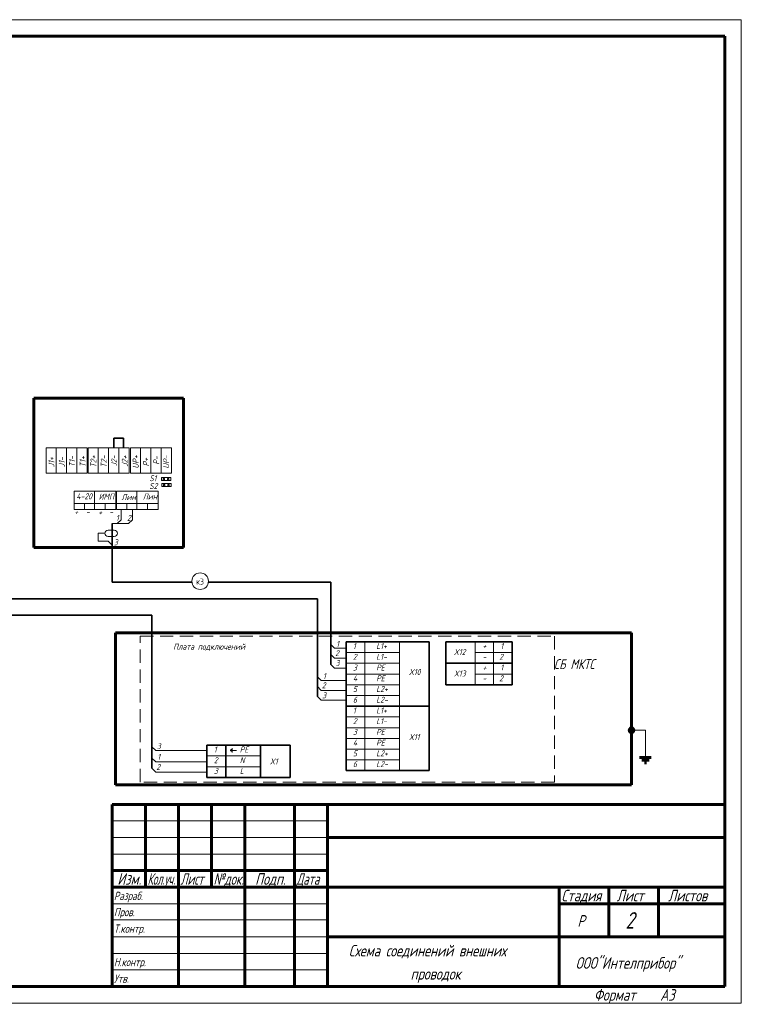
# Model space of a CAD drawing. Header units: millimetres. Extents: x 0 to 840, y 0 to 297.
# Tile 3 of 3: x 622 to 840, y 0 to 297. Entities that reach past the tile are written whole.
import ezdxf

# ---------------------------------------------------------------- set-up
doc = ezdxf.new("R2010")
doc.units = ezdxf.units.MM
for name, pattern in [('K5LT32768', [0]), ('K5LT32769', [0]), ('K5LT32770', [6, 4, -2]), ('K5LT_BASIC', [0]), ('K5LT_THIN', [0])]:
    doc.linetypes.add(name, pattern=pattern)
doc.layers.add('FOR', color=7, linetype='Continuous', true_color=0xffffff)
doc.layers.add('Системный слой', color=7, linetype='Continuous')
doc.styles.add('KTEXTSTYLE', font='gost_au.shx', dxfattribs={"width": 0.96, "height": 5})

# ---------------------------------------------------------------- blocks, each defined once
blk = doc.blocks.new('U18')
at = {"layer": 'Системный слой', "true_color": 0xffffff}
h = blk.add_hatch(color=7, dxfattribs=at)
h.paths.add_polyline_path([(807.34, 82.89), (806.34, 81.9), (806.84, 81.7), (807.34, 81.9), (807.54, 82.4)])
h.paths.add_polyline_path([(806.34, 81.9), (807.34, 82.89), (806.84, 83.1), (806.34, 82.89), (806.14, 82.4)])
at = {"layer": 'Системный слой', "color": 5, "linetype": 'K5LT_BASIC', "lineweight": 60, "true_color": 0x0000ff}
for p, q in [((806.14, 81.7), (807.54, 83.1)), ((809.27, 74.21), (812.78, 74.21)), ((809.92, 73.39), (812.13, 73.39)), ((810.71, 72.6), (811.34, 72.6))]:
    blk.add_line(p, q, dxfattribs=at)
at = {"layer": 'Системный слой', "color": 7, "linetype": 'K5LT_THIN', "lineweight": 18}
for p in [(807.54, 82.4), (811.02, 74.71)]:
    blk.add_line(p, (811.02, 82.4), dxfattribs=at)
at = {"layer": 'Системный слой', "color": 5, "linetype": 'K5LT_BASIC', "lineweight": 60, "true_color": 0x0000ff}
blk.add_circle((806.84, 82.4), 0.701, dxfattribs=at)
blk = doc.blocks.new('U28')
at = {"layer": 'Системный слой', "color": 7, "linetype": 'K5LT_THIN', "lineweight": 18}
for p, q in [((648.73, 142.83), (650.62, 142.83)), ((648.73, 140.96), (650.62, 140.96))]:
    blk.add_line(p, q, dxfattribs=at)
for centre, start, end in [((648.73, 141.89), 90, 270), ((650.62, 141.89), 270, 90)]:
    blk.add_arc(centre, 0.934, start, end, dxfattribs=at)

msp = doc.modelspace()

# ---------------------------------------------------------------- linework, layer by layer
at = {"color": 7, "linetype": 'K5LT_THIN', "lineweight": 18}
for p, q in [((420, 297), (840, 297)), ((650, 55), (715, 55)), ((650, 50), (715, 50)), ((650, 45), (715, 45)), ((650, 30), (715, 30)), ((650, 25.18), (715, 25.18)), ((650, 20), (715, 20)), ((650, 15), (715, 15)), ((650, 10), (715, 10)), ((840, 0), (420, 0))]:
    msp.add_line(p, q, dxfattribs=at)
at = {"color": 5, "linetype": 'K5LT_BASIC', "lineweight": 60, "true_color": 0x0000ff}
for p, q in [((440, 292), (835, 292)), ((835, 292), (835, 5)), ((650, 60), (835, 60)), ((650, 5), (650, 60)), ((660, 55), (660, 60)), ((670, 5), (670, 60)), ((680, 55), (680, 60)), ((690, 5), (690, 60)), ((705, 5), (705, 60)), ((715, 5), (715, 60)), ((660, 50), (660, 55)), ((680, 50), (680, 55)), ((660, 45), (660, 50)), ((680, 45), (680, 50)), ((715, 50), (785, 50)), ((785, 50), (835, 50)), ((660, 40), (660, 45)), ((680, 40), (680, 45)), ((650, 40), (670, 40)), ((660, 35), (660, 40)), ((670, 40), (690, 40)), ((680, 35), (680, 40)), ((690, 40), (705, 40)), ((705, 40), (715, 40)), ((650, 35), (670, 35)), ((670, 35), (690, 35)), ((690, 35), (705, 35)), ((705, 35), (715, 35)), ((715, 35), (785, 35)), ((785, 35), (835, 35)), ((785, 20), (785, 35)), ((800, 20), (800, 35)), ((815, 20), (815, 35)), ((785, 30), (800, 30)), ((800, 30), (815, 30)), ((815, 30), (835, 30)), ((715, 20), (785, 20)), ((785, 5), (785, 20)), ((785, 20), (835, 20)), ((835, 5), (440, 5))]:
    msp.add_line(p, q, dxfattribs=at)
at = {"layer": 'FOR', "color": 7, "linetype": 'K5LT_THIN', "lineweight": 18}
msp.add_line((840, 0), (840, 297), dxfattribs=at)
at = {"layer": 'Системный слой', "color": 5, "linetype": 'K5LT_BASIC', "lineweight": 60, "true_color": 0x0000ff}
for p, q in [((626.26, 182.74), (671.48, 182.74)), ((626.26, 137.56), (626.26, 182.74)), ((671.48, 182.74), (671.48, 137.56)), ((671.48, 137.56), (626.26, 137.56)), ((651.01, 111.84), (651.01, 65.88)), ((806.84, 111.84), (651.01, 111.84)), ((806.84, 65.88), (806.84, 111.84)), ((651.01, 65.88), (806.84, 65.88))]:
    msp.add_line(p, q, dxfattribs=at)
at = {"layer": 'Системный слой', "color": 7, "linetype": 'K5LT32768', "lineweight": 35}
for p, q in [((650.45, 167.73), (650.45, 170.62)), ((650.45, 170.62), (653.41, 170.62)), ((653.41, 170.62), (653.41, 167.73)), ((649.95, 144.86), (649.95, 127.14)), ((649.95, 127.14), (674.06, 127.14)), ((679.03, 127.14), (715.98, 127.14)), ((715.98, 127.14), (715.98, 102.3)), ((537.75, 122.14), (711.98, 122.14)), ((711.98, 122.14), (711.98, 92.58)), ((545.01, 117.14), (661.98, 117.14)), ((661.98, 117.14), (661.98, 70.94)), ((745.71, 109.1), (720.6, 109.1)), ((720.6, 70.22), (720.6, 109.1)), ((745.71, 70.22), (745.71, 109.1)), ((750.71, 109.1), (770.82, 109.1)), ((750.71, 96.14), (750.71, 109.1)), ((770.82, 96.14), (770.82, 109.1)), ((750.71, 102.62), (770.82, 102.62)), ((750.71, 96.14), (770.82, 96.14)), ((720.6, 89.66), (745.71, 89.66)), ((678.6, 68.16), (678.6, 77.88)), ((678.6, 77.88), (703.71, 77.88)), ((684.27, 77.88), (684.27, 68.16)), ((694.8, 77.88), (694.8, 68.16)), ((703.71, 68.16), (703.71, 77.88)), ((745.71, 70.22), (720.6, 70.22)), ((703.71, 68.16), (678.6, 68.16))]:
    msp.add_line(p, q, dxfattribs=at)
at = {"layer": 'Системный слой', "color": 18, "linetype": 'K5LT32769', "lineweight": 15, "true_color": 0x010101}
for p, q in [((630.06, 167.73), (642.43, 167.73)), ((630.06, 167.71), (630.06, 160.05)), ((633.04, 167.73), (633.04, 160.03)), ((636.16, 167.73), (636.16, 160.03)), ((639.29, 167.73), (639.29, 160.03)), ((642.43, 167.73), (642.43, 160.03)), ((642.77, 167.73), (655.14, 167.73)), ((642.77, 167.71), (642.77, 160.05)), ((645.75, 167.73), (645.75, 160.03)), ((648.87, 167.73), (648.87, 160.03)), ((652.01, 167.73), (652.01, 160.03)), ((655.14, 167.73), (655.14, 160.03)), ((655.54, 167.72), (667.9, 167.72)), ((655.54, 167.7), (655.54, 160.04)), ((658.52, 167.72), (658.52, 160.02)), ((661.63, 167.72), (661.63, 160.02)), ((664.77, 167.72), (664.77, 160.02)), ((667.9, 167.72), (667.9, 160.02)), ((630.06, 160.03), (642.43, 160.03)), ((642.77, 160.03), (655.14, 160.03)), ((655.54, 160.02), (667.9, 160.02)), ((638.54, 149.06), (638.54, 154.61)), ((638.54, 154.61), (651.04, 154.61)), ((644.66, 154.61), (644.66, 149.06)), ((651.04, 154.61), (651.04, 149.06)), ((651.32, 154.61), (663.83, 154.61)), ((651.32, 149.06), (651.32, 154.61)), ((657.45, 154.61), (657.45, 149.06)), ((663.83, 154.61), (663.83, 149.06)), ((651.04, 150.93), (638.54, 150.93)), ((651.04, 149.06), (638.54, 149.06)), ((641.58, 150.93), (641.58, 149.06)), ((647.86, 150.93), (647.86, 149.05)), ((663.83, 150.93), (651.32, 150.93)), ((663.83, 149.06), (651.32, 149.06)), ((654.37, 150.93), (654.37, 149.06)), ((660.65, 150.93), (660.65, 149.05)), ((726.27, 109.1), (726.27, 70.22)), ((736.8, 109.1), (736.8, 99.38)), ((770.82, 109.1), (759.62, 109.1)), ((759.62, 109.1), (759.62, 102.62)), ((765.15, 109.1), (765.15, 96.14)), ((736.8, 105.86), (720.6, 105.86)), ((759.62, 105.86), (770.82, 105.86)), ((736.8, 102.62), (720.6, 102.62)), ((750.71, 102.62), (770.82, 102.62)), ((770.82, 102.62), (759.62, 102.62)), ((759.62, 102.62), (759.62, 96.14)), ((720.6, 99.38), (736.8, 99.38)), ((736.8, 99.38), (720.6, 99.38)), ((736.8, 99.38), (736.8, 89.66)), ((759.62, 99.38), (770.82, 99.38)), ((736.8, 96.14), (720.6, 96.14)), ((736.8, 92.9), (720.6, 92.9)), ((736.8, 89.66), (720.6, 89.66)), ((736.8, 89.66), (736.8, 79.94)), ((736.8, 86.42), (720.6, 86.42)), ((736.8, 83.18), (720.6, 83.18)), ((736.8, 79.94), (720.6, 79.94)), ((736.8, 79.94), (736.8, 70.22)), ((694.8, 74.64), (678.6, 74.64)), ((736.8, 76.7), (720.6, 76.7)), ((694.8, 71.4), (678.6, 71.4)), ((736.8, 73.46), (720.6, 73.46))]:
    msp.add_line(p, q, dxfattribs=at)
at = {"layer": 'Системный слой', "color": 7, "linetype": 'K5LT_THIN', "lineweight": 18}
for p, q in [((664.87, 157.78), (664.87, 158.75)), ((664.87, 158.75), (667.64, 158.75)), ((667.64, 157.78), (664.87, 157.78)), ((665.33, 158.47), (665.33, 158)), ((665.79, 158.47), (665.33, 158.47)), ((665.33, 158), (665.79, 158)), ((665.79, 158), (665.79, 158.47)), ((666.65, 158.47), (666.65, 158)), ((667.11, 158.47), (666.65, 158.47)), ((666.65, 158), (667.11, 158)), ((667.11, 158), (667.11, 158.47)), ((667.64, 158.75), (667.64, 157.78)), ((664.97, 155.97), (664.97, 156.95)), ((664.97, 156.95), (667.74, 156.95)), ((667.74, 155.97), (664.97, 155.97)), ((665.9, 156.66), (665.43, 156.66)), ((665.43, 156.66), (665.43, 156.2)), ((665.43, 156.2), (665.9, 156.2)), ((665.9, 156.2), (665.9, 156.66)), ((667.22, 156.66), (666.75, 156.66)), ((666.75, 156.66), (666.75, 156.2)), ((666.75, 156.2), (667.22, 156.2)), ((667.22, 156.2), (667.22, 156.66)), ((667.74, 156.95), (667.74, 155.97)), ((652.64, 149.06), (652.64, 146)), ((656.1, 149.06), (656.1, 146)), ((652.64, 146), (651.5, 144.86)), ((656.1, 146), (654.95, 144.86)), ((654.95, 144.86), (649.95, 144.86)), ((647.79, 141.89), (645.73, 141.89)), ((645.73, 141.89), (645.73, 139.49)), ((648.81, 139.49), (645.73, 139.49)), ((648.81, 139.49), (649.95, 138.35)), ((715.98, 108.3), (717.12, 107.16)), ((720.6, 107.16), (717.12, 107.16)), ((715.98, 105.3), (717.12, 104.16)), ((720.6, 104.16), (717.12, 104.16)), ((715.98, 102.3), (717.12, 101.16)), ((720.6, 101.16), (717.12, 101.16)), ((711.98, 98.58), (713.12, 97.44)), ((711.98, 95.58), (713.12, 94.44)), ((720.6, 97.44), (713.12, 97.44)), ((711.98, 92.58), (713.12, 91.44)), ((720.6, 94.44), (713.12, 94.44)), ((720.6, 91.44), (713.12, 91.44)), ((661.98, 77.4), (663.12, 76.26)), ((678.6, 76.26), (663.12, 76.26)), ((685.68, 76.33), (685.68, 76.44)), ((685.68, 76.33), (685.68, 76.21)), ((685.94, 76.33), (685.94, 76.66)), ((685.94, 76.33), (685.94, 76)), ((686.23, 76.33), (686.23, 76.99)), ((686.23, 76.33), (686.23, 75.67)), ((687.56, 76.33), (686.23, 76.33)), ((661.98, 74), (663.12, 72.86)), ((678.6, 72.86), (663.12, 72.86)), ((661.98, 70.94), (663.12, 69.79)), ((678.6, 69.79), (663.12, 69.79))]:
    msp.add_line(p, q, dxfattribs=at)
at = {"layer": 'Системный слой', "color": 5, "linetype": 'K5LT32770', "lineweight": 15, "true_color": 0x0000ff}
for p, q in [((658.44, 110.77), (783.55, 110.77)), ((658.44, 66.77), (658.44, 110.77)), ((783.55, 110.77), (783.55, 66.77)), ((783.55, 66.77), (658.44, 66.77))]:
    msp.add_line(p, q, dxfattribs=at)
at = {"layer": 'Системный слой', "color": 7, "linetype": 'K5LT_THIN', "lineweight": 18}
msp.add_arc((676.55, 127.42), 2.5, 0, 360, dxfattribs=at)

# ---------------------------------------------------------------- block references
at = {"layer": 'Системный слой'}
for name in ['U28', 'U18']:
    msp.add_blockref(name, (0, 0), dxfattribs=at)

# ---------------------------------------------------------------- texts
at = {"color": 7, "char_height": 2.5, "attachment_point": 1, "style": 'KTEXTSTYLE'}
for s, insert in [('\\H3.5;\\W0.965;\\Q15;\\Q15;Изм.', (651.53, 39.23)), ('\\H3.5;\\W0.965;\\Q15;\\Q15;\\W0.735;Кол.уч.', (660.65, 39.23)), ('\\H3.5;\\W0.965;\\Q15;\\Q15;\\W0.816;Лист', (670.6, 39.23)), ('\\H3.5;\\W0.965;\\Q15;\\Q15;\\W0.859;№док.', (680.57, 39.23)), ('\\H3.5;\\W0.965;\\Q15;\\Q15;Подп.', (693.15, 39.23)), ('\\H3.5;\\W0.965;\\Q15;\\Q15;\\W0.816;Дата', (705.6, 39.23)), ('\\H3.5;\\W0.965;\\Q15;\\Q15;\\H2.50;Разраб.', (650.5, 33.63)), ('\\H3.5;\\W0.965;\\Q15;\\Q15;Стадия', (785.66, 34.23)), ('\\H3.5;\\W0.965;\\Q15;\\Q15;Лист', (802.33, 34.23)), ('\\H3.5;\\W0.965;\\Q15;\\Q15;Листов', (817.88, 34.23)), ('\\H3.5;\\W0.965;\\Q15;\\Q15;\\H2.50;Пров.', (650.5, 28.73)), ('\\H3.5;\\W0.965;\\Q15;\\Q15;\\H5.00;2', (805, 27.47)), ('\\H3.5;\\W0.965;\\Q15;\\Q15;Р', (790.52, 26.58)), ('\\H3.5;\\W0.965;\\Q15;\\Q15;\\H2.50;Т.контр.', (650.5, 23.73)), ('\\H3.5;\\W0.965;\\Q15;\\Q15;Схема соединений внешних', (721.44, 17.58)), ('\\H3.5;\\W0.965;\\Q15;\\Q15;\\H2.50;Н.контр.', (650.5, 13.63)), ('\\H3.5;\\W0.965;\\Q15;\\Q15;ООО"Интелприбор"', (789.96, 13.88)), ('\\H3.5;\\W0.965;\\Q15;\\Q15;проводок', (740.1, 10.58)), ('\\H3.5;\\W0.965;\\Q15;\\Q15;\\H2.50;Утв.', (650.5, 8.63)), ('\\H3.5;\\W0.965;\\Q15;\\Q15;Формат', (795.5, 4.23)), ('\\H3.5;\\W0.965;\\Q15;\\Q15;A3', (815.5, 4.23))]:
    msp.add_mtext(s, dxfattribs=dict(at, insert=insert))
at = {"layer": 'Системный слой', "color": 7, "char_height": 2.5, "attachment_point": 1, "rotation": 90, "style": 'KTEXTSTYLE'}
for s, insert in [('\\H3.5;\\W0.965;\\Q15;\\Q15;\\H1.80;J1+', (630.69, 161.87)), ('\\H3.5;\\W0.965;\\Q15;\\Q15;\\H1.80;J1-', (633.82, 161.86)), ('\\H3.5;\\W0.965;\\Q15;\\Q15;\\H1.80;T1-', (636.96, 161.86)), ('\\H3.5;\\W0.965;\\Q15;\\Q15;\\H1.80;T1+', (640.16, 161.84)), ('\\H3.5;\\W0.965;\\Q15;\\Q15;\\H1.80;T2+', (643.41, 161.71)), ('\\H3.5;\\W0.965;\\Q15;\\Q15;\\H1.80;T2-', (646.53, 161.7)), ('\\H3.5;\\W0.965;\\Q15;\\Q15;\\H1.80;J2-', (649.67, 162.03)), ('\\H3.5;\\W0.965;\\Q15;\\Q15;\\H1.80;J2+', (652.87, 162)), ('\\H3.5;\\W0.965;\\Q15;\\Q15;\\H1.80;UP+', (656.17, 161.42)), ('\\H3.5;\\W0.965;\\Q15;\\Q15;\\H1.80;P+', (659.29, 162.08)), ('\\H3.5;\\W0.965;\\Q15;\\Q15;\\H1.80;P-', (662.43, 162.58)), ('\\H3.5;\\W0.965;\\Q15;\\Q15;\\H1.80;UP-', (665.39, 161.4))]:
    msp.add_mtext(s, dxfattribs=dict(at, insert=insert))
at = {"layer": 'Системный слой', "color": 7, "char_height": 2.5, "attachment_point": 1, "style": 'KTEXTSTYLE'}
for s, insert in [('\\H3.5;\\W0.965;\\Q15;\\Q15;\\H1.80;S1', (661.17, 159.41)), ('\\H3.5;\\W0.965;\\Q15;\\Q15;\\H1.80;S2', (661.16, 157.07)), ('\\H3.5;\\W0.965;\\Q15;\\Q15;\\H1.80;4-20', (639.15, 153.96)), ('\\H3.5;\\W0.965;\\Q15;\\Q15;\\H1.80;ИМП', (645.89, 153.87)), ('\\H3.5;\\W0.965;\\Q15;\\Q15;\\H1.80;Лин', (652.75, 153.72)), ('\\H3.5;\\W0.965;\\Q15;\\Q15;\\H1.80;Лин', (659.2, 153.9)), ('\\H3.5;\\W0.965;\\Q15;\\Q15;\\H1.80;+', (638.54, 149.24)), ('\\H3.5;\\W0.965;\\Q15;\\Q15;\\H1.80;+', (645.76, 149.12)), ('\\H3.5;\\W0.965;\\Q15;\\Q15;\\H1.80;-', (642.03, 149.18)), ('\\H3.5;\\W0.965;\\Q15;\\Q15;\\H1.80;-', (649.06, 149.23)), ('\\H3.5;\\W0.965;\\Q15;\\Q15;\\H1.80;1', (651.12, 147.45)), ('\\H3.5;\\W0.965;\\Q15;\\Q15;\\H1.80;2', (654.45, 147.43)), ('\\H3.5;\\W0.965;\\Q15;\\Q15;\\H1.80;3', (650.46, 140.04)), ('\\H3.5;\\W0.965;\\Q15;\\Q0;\\H1.80;к3', (675.35, 128.21)), ('\\H3.5;\\W0.965;\\Q15;\\Q15;\\H1.80;Плата подключений', (668.4, 108.54)), ('\\H3.5;\\W0.965;\\Q15;\\Q15;\\H1.80;1', (717.64, 109.39)), ('\\H3.5;\\W0.965;\\Q15;\\Q15;\\H1.80;1', (722.69, 108.72)), ('\\H3.5;\\W0.965;\\Q15;\\Q15;\\H1.80;L1+', (729.71, 108.72)), ('\\H3.5;\\W0.965;\\Q15;\\Q15;\\H1.80;+', (761.82, 108.72)), ('\\H3.5;\\W0.965;\\Q15;\\Q15;\\H1.80;1', (767.23, 108.72)), ('\\H3.5;\\W0.965;\\Q15;\\Q15;\\H1.80;2', (717.3, 106.58)), ('\\H3.5;\\W0.965;\\Q15;\\Q15;\\H1.80;2', (722.69, 105.48)), ('\\H3.5;\\W0.965;\\Q15;\\Q15;\\H1.80;L1-', (729.71, 105.48)), ('\\H3.5;\\W0.965;\\Q15;\\Q15;\\H1.80;X12', (753.17, 106.93)), ('\\H3.5;\\W0.965;\\Q15;\\Q15;\\H1.80;-', (761.82, 105.48)), ('\\H3.5;\\W0.965;\\Q15;\\Q15;\\H1.80;2', (766.89, 105.48)), ('\\H3.5;\\W0.965;\\Q15;\\Q15;\\H1.80;3', (717.42, 103.58)), ('\\H3.5;\\W0.965;\\Q15;\\Q15;\\H1.80;3', (722.69, 102.24)), ('\\H3.5;\\W0.965;\\Q15;\\Q15;\\H1.80;PE', (729.71, 102.24)), ('\\H3.5;\\W0.965;\\Q15;\\Q15;\\H1.80;+', (761.82, 102.24)), ('\\H3.5;\\W0.965;\\Q15;\\Q15;\\H1.80;1', (767.23, 102.24)), ('\\H3.5;\\W0.965;\\Q15;\\Q15;\\H3.00;СБ МКТС', (783.43, 103.87)), ('\\H3.5;\\W0.965;\\Q15;\\Q15;\\H1.80;1', (713.64, 99.67)), ('\\H3.5;\\W0.965;\\Q15;\\Q15;\\H1.80;4', (722.69, 99)), ('\\H3.5;\\W0.965;\\Q15;\\Q15;\\H1.80;PE', (729.71, 99)), ('\\H3.5;\\W0.965;\\Q15;\\Q15;\\H1.80;X10', (739.59, 100.89)), ('\\H3.5;\\W0.965;\\Q15;\\Q15;\\H1.80;X13', (753.17, 100.45)), ('\\H3.5;\\W0.965;\\Q15;\\Q15;\\H1.80;2', (766.89, 99)), ('\\H3.5;\\W0.965;\\Q15;\\Q15;\\H1.80;2', (713.3, 96.86)), ('\\H3.5;\\W0.965;\\Q15;\\Q15;\\H1.80;5', (722.69, 95.76)), ('\\H3.5;\\W0.965;\\Q15;\\Q15;\\H1.80;L2+', (729.71, 95.76)), ('\\H3.5;\\W0.965;\\Q15;\\Q15;\\H1.80;-', (761.82, 99)), ('\\H3.5;\\W0.965;\\Q15;\\Q15;\\H1.80;3', (713.42, 93.86)), ('\\H3.5;\\W0.965;\\Q15;\\Q15;\\H1.80;6', (722.69, 92.52)), ('\\H3.5;\\W0.965;\\Q15;\\Q15;\\H1.80;L2-', (729.71, 92.52)), ('\\H3.5;\\W0.965;\\Q15;\\Q15;\\H1.80;1', (722.69, 89.28)), ('\\H3.5;\\W0.965;\\Q15;\\Q15;\\H1.80;L1+', (729.71, 89.28)), ('\\H3.5;\\W0.965;\\Q15;\\Q15;\\H1.80;2', (722.69, 86.04)), ('\\H3.5;\\W0.965;\\Q15;\\Q15;\\H1.80;L1-', (729.71, 86.04)), ('\\H3.5;\\W0.965;\\Q15;\\Q15;\\H1.80;3', (722.69, 82.8)), ('\\H3.5;\\W0.965;\\Q15;\\Q15;\\H1.80;PE', (729.71, 82.8)), ('\\H3.5;\\W0.965;\\Q15;\\Q15;\\H1.80;X11', (739.59, 81.24)), ('\\H3.5;\\W0.965;\\Q15;\\Q15;\\H1.80;3', (663.44, 78.49)), ('\\H3.5;\\W0.965;\\Q15;\\Q15;\\H1.80;1', (680.69, 77.5)), ('\\H3.5;\\W0.965;\\Q15;\\Q15;\\H1.80;PE', (688.52, 77.5)), ('\\H3.5;\\W0.965;\\Q15;\\Q15;\\H1.80;4', (722.69, 79.56)), ('\\H3.5;\\W0.965;\\Q15;\\Q15;\\H1.80;PE', (729.71, 79.56)), ('\\H3.5;\\W0.965;\\Q15;\\Q15;\\H1.80;1', (663.62, 75.28)), ('\\H3.5;\\W0.965;\\Q15;\\Q15;\\H1.80;5', (722.69, 76.32)), ('\\H3.5;\\W0.965;\\Q15;\\Q15;\\H1.80;L2+', (729.71, 76.32)), ('\\H3.5;\\W0.965;\\Q15;\\Q15;\\H1.80;2', (663.3, 72.21)), ('\\H3.5;\\W0.965;\\Q15;\\Q15;\\H1.80;2', (680.69, 74.26)), ('\\H3.5;\\W0.965;\\Q15;\\Q15;\\H1.80;N', (688.52, 74.26)), ('\\H3.5;\\W0.965;\\Q15;\\Q15;\\H1.80;X1', (697.59, 73.89)), ('\\H3.5;\\W0.965;\\Q15;\\Q15;\\H1.80;6', (722.69, 73.08)), ('\\H3.5;\\W0.965;\\Q15;\\Q15;\\H1.80;L2-', (729.71, 73.08)), ('\\H3.5;\\W0.965;\\Q15;\\Q15;\\H1.80;3', (680.69, 71.02)), ('\\H3.5;\\W0.965;\\Q15;\\Q15;\\H1.80;L', (688.52, 71.02))]:
    msp.add_mtext(s, dxfattribs=dict(at, insert=insert))

doc.saveas('drawing.dxf')
